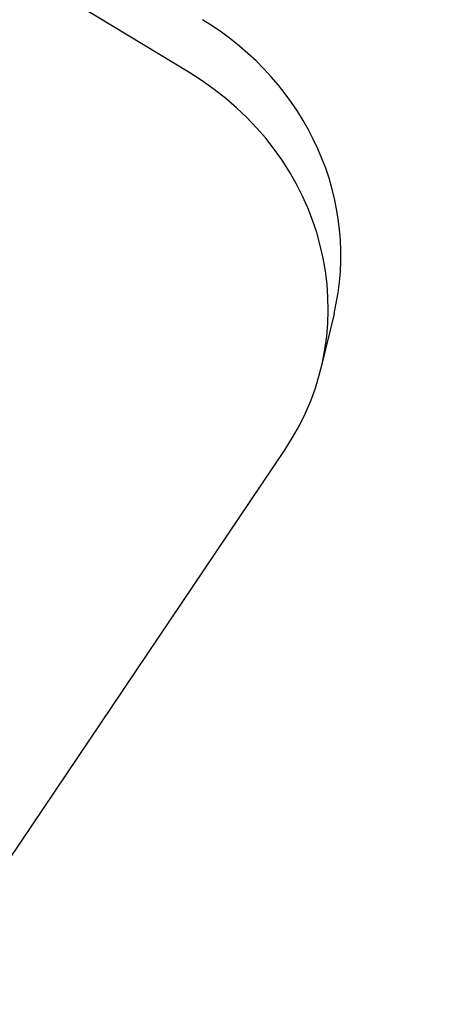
# Model space of a CAD drawing. Header units: inches. Extents: x 24 to 1128, y -94 to 748.
# Tile 46 of 256: x 320.213 to 320.921, y 191.462 to 193.15. Entities that reach past the tile are written whole.
import ezdxf

# ---------------------------------------------------------------- set-up
doc = ezdxf.new("R2010")
doc.units = ezdxf.units.IN
doc.header["$LTSCALE"] = 32
doc.header["$MEASUREMENT"] = 0
doc.layers.add('Visible (ANSI)', color=7, linetype='Continuous', lineweight=30)

msp = doc.modelspace()

# ---------------------------------------------------------------- linework, layer by layer
at = {"layer": 'Visible (ANSI)'}
for p, q in [((320.50434, 193.05865), (317.32241, 194.98887)), ((320.75145, 192.64578), (320.7297, 192.55463)), ((320.16148, 191.66089), (320.66761, 192.4133))]:
    msp.add_line(p, q, dxfattribs=at)
msp.add_circle((310.67052, 204.18862), 23.75, dxfattribs=at)
for centre, start_param, end_param in [((320.2651, 192.76181), 0, 1.2369931), ((320.24335, 192.67067), 5.9493821, 7.5201784)]:
    msp.add_ellipse(centre, major_axis=(0.48635, -0.11604), ratio=0.9270951, start_param=start_param, end_param=end_param, dxfattribs=at)

doc.saveas('drawing.dxf')
